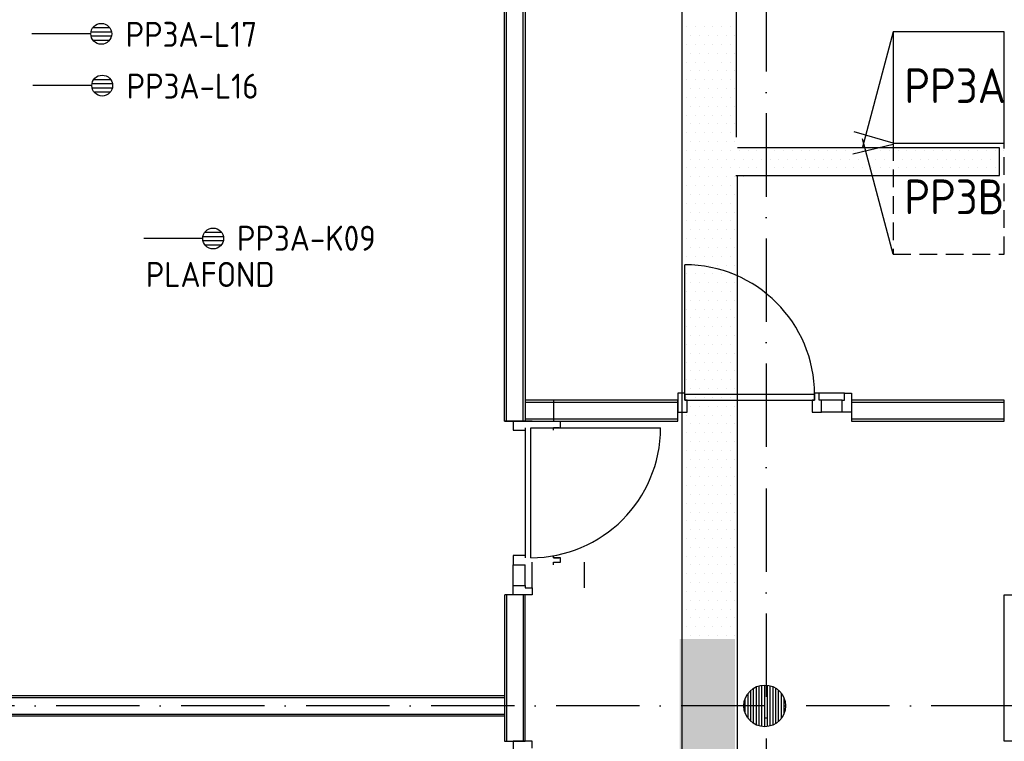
# Model space of a CAD drawing. Header units: millimetres. Extents: x 84333 to 240712, y -2244 to 84291.
# Tile 13 of 74: x 109353 to 116443, y 66521 to 71714. Entities that reach past the tile are written whole.
import ezdxf
from ezdxf.enums import TextEntityAlignment as Align

# ---------------------------------------------------------------- set-up
doc = ezdxf.new("R2010")
doc.units = ezdxf.units.MM
doc.header["$LTSCALE"] = 100
doc.linetypes.add('DASHDOT', pattern=[9, 6, -1.5, 0, -1.5])
doc.linetypes.add('HIDDEN', pattern=[9.525, 6.35, -3.175])
doc.layers.get('0').update_dxf_attribs({"linetype": 'CONTINUOUS'})
for name, color, linetype in [('AFDELING', 4, 'CONTINUOUS'), ('AL$7----_STRAMIEN', 1, 'DASHDOT'), ('AL22----_BINNENWAND', 7, 'CONTINUOUS'), ('AL28----_KONSTRUKTIE', 3, 'CONTINUOUS'), ('AL32----_BINNENKOZ', 7, 'CONTINUOUS'), ('AL32----_DRAAIRICHTING', 1, 'CONTINUOUS'), ('ALXAA---_GEWBETON', 12, 'CONTINUOUS'), ('EB6441--_ATTRIB', 2, 'CONTINUOUS'), ('EL6441--_DATACOM', 3, 'CONTINUOUS'), ('KABELGGOOT1', 8, 'CONTINUOUS'), ('LIJN035', 50, 'CONTINUOUS'), ('TEKST25', 10, 'CONTINUOUS')]:
    doc.layers.add(name, color=color, linetype=linetype)
doc.styles.add('1_8', font='ISO', dxfattribs={"height": 1.8})
doc.styles.get("Standard").update_dxf_attribs({"font": 'iso.shx'})
doc.styles.add('TECHNIC', font='technic_.ttf')

# ---------------------------------------------------------------- blocks, each defined once
blk = doc.blocks.new('ES4X2')
for p, q in [((-0.45, 1.4), (-0.45, 2.6)), ((-0.15, 1.265), (-0.15, 2.735)), ((0.15, 1.265), (0.15, 2.735)), ((0.45, 1.4), (0.45, 2.6)), ((0, 1.25), (0, -3))]:
    blk.add_line(p, q)
blk.add_circle((0, 2), 0.75)
at = {"style": '1_8', "flags": 8}
for tag, p in [('NUMMER', (1.25, 3.5)), ('CODE', (-1.25, 3.5))]:
    blk.add_attdef(tag, text='', height=1.8, rotation=90, dxfattribs=at).set_placement(p, align=Align.MIDDLE_LEFT)
blk.add_attdef('M_CODE', text='', height=1.8, dxfattribs=at).set_placement((0, 0), align=Align.MIDDLE_CENTER)
blk = doc.blocks.new('A$C13e6995e')
at = {"layer": 'KABELGGOOT1'}
h = blk.add_hatch(dxfattribs=at)
h.set_pattern_fill('DOTS', color=256, scale=40, style=0)
h.set_pattern_definition([(8e-14, (40890.88, 199192.7), (31.75, 63.5), [0, -63.5])])
h.paths.add_polyline_path([(30171.2, 69502), (29771.2, 69502), (29771.2, 65635.6), (30171.2, 65635.6)])
h.paths.add_polyline_path([(30171.2, 65635.6), (29771.2, 65635.6), (29771.2, 61887.2), (30171.2, 61887.2)])
at = {"layer": 'AL$7----_STRAMIEN', "color": 1}
for p, q in [((30395.2, 79585.2), (30395.2, 41987.8)), ((46584.9, 69020), (9657.4, 69020))]:
    blk.add_line(p, q, dxfattribs=at)
at = {"layer": 'AL22----_BINNENWAND', "color": 8}
for p, q in [((28509.9, 71070), (28509.9, 77680)), ((28659.9, 77680), (28659.9, 71070)), ((29759.4, 71220), (28659.9, 71220)), ((28863.8, 71220), (28863.8, 71070)), ((29759.4, 71070), (29759.4, 71220)), ((32109.9, 71220), (31010.4, 71220)), ((31010.4, 71220), (31010.4, 71070)), ((32109.9, 71070), (32109.9, 71220)), ((28659.9, 71070), (28509.9, 71070)), ((28509.9, 71070), (28659.9, 71070)), ((28659.9, 71070), (29759.4, 71070)), ((31010.4, 71070), (32109.9, 71070)), ((28509.9, 69819), (28509.9, 68764.8)), ((28659.9, 68764.8), (28659.9, 69819)), ((32109.9, 68764.8), (32109.9, 69819)), ((32109.9, 69819), (32259.9, 69819)), ((15278, 69095), (28509.9, 69095)), ((28509.9, 69053.5), (28509.9, 68903.5)), ((28509.9, 68945), (15278, 68945)), ((28509.9, 68764.8), (28659.9, 68764.8)), ((32259.9, 68764.8), (32109.9, 68764.8))]:
    blk.add_line(p, q, dxfattribs=at)
at = {"layer": 'AL22----_BINNENWAND', "color": 8, "linetype": 'Continuous'}
for p, q in [((28524.9, 71070), (28524.9, 77680)), ((28644.9, 71070), (28644.9, 77680)), ((28659.9, 71205), (29759.4, 71205)), ((31010.4, 71205), (32109.9, 71205)), ((28659.9, 71085), (29759.4, 71085)), ((31010.4, 71085), (32109.9, 71085)), ((28524.9, 69819), (28524.9, 68764.8)), ((28644.9, 69819), (28644.9, 68764.8)), ((15278, 69080), (28509.9, 69080)), ((15278, 68960), (28509.9, 68960))]:
    blk.add_line(p, q, dxfattribs=at)
at = {"layer": 'AL28----_KONSTRUKTIE', "color": 8}
blk.add_circle((30384.9, 69020), 150, dxfattribs=at)
at = {"layer": 'AL32----_BINNENKOZ', "color": 8}
for p, q in [((29809.4, 71271.5), (29759.4, 71271.5)), ((29759.4, 71271.5), (29759.4, 71132.5)), ((29809.4, 71220.5), (29809.4, 71271.5)), ((30743.4, 71260.5), (29809.4, 71260.5)), ((29809.4, 71260.5), (29809.4, 71220.5)), ((30776.4, 71271.5), (30743.4, 71271.5)), ((30743.4, 71271.5), (30743.4, 71220.5)), ((30776.4, 71271.5), (30743.4, 71271.5)), ((30743.4, 71220.5), (30743.4, 71260.5)), ((30960.4, 71271.5), (30776.4, 71271.5)), ((30776.4, 71220.5), (30776.4, 71271.5)), ((30960.4, 71220.5), (30960.4, 71271.5)), ((30960.4, 71271.5), (31010.4, 71271.5)), ((31010.4, 71271.5), (31010.4, 71132.5)), ((29826.4, 71220.5), (29809.4, 71220.5)), ((29809.4, 71220.5), (30743.4, 71220.5)), ((29826.4, 71132.5), (29826.4, 71220.5)), ((30743.4, 71220.5), (30726.4, 71220.5)), ((30726.4, 71220.5), (30726.4, 71132.5)), ((30793.4, 71220.5), (30776.4, 71220.5)), ((30943.4, 71220.5), (30793.4, 71220.5)), ((30793.4, 71132.5), (30793.4, 71220.5)), ((30943.4, 71220.5), (30960.4, 71220.5)), ((30943.4, 71132.5), (30943.4, 71220.5)), ((29759.4, 71132.5), (29826.4, 71132.5)), ((30726.4, 71132.5), (30793.4, 71132.5)), ((30943.4, 71132.5), (30793.4, 71132.5)), ((31010.4, 71132.5), (30943.4, 71132.5)), ((28572.4, 71070), (28572.4, 71003)), ((28711.4, 71070), (28572.4, 71070)), ((28915.3, 71020), (28915.3, 71070)), ((28572.4, 71003), (28660.4, 71003)), ((28660.4, 71020), (28660.4, 70086)), ((28700.4, 70086), (28700.4, 71020)), ((28904.3, 71020), (28864.3, 71020)), ((28864.3, 71020), (28915.3, 71020)), ((28864.3, 71003), (28864.3, 71020)), ((28572.4, 70103), (28572.4, 70036)), ((28660.4, 70103), (28572.4, 70103)), ((28711.4, 69869), (28711.4, 70053)), ((28864.3, 70086), (28864.3, 70103)), ((28864.3, 70086), (28904.3, 70086)), ((28915.3, 70086), (28864.3, 70086)), ((28864.3, 70053), (28915.3, 70053)), ((28864.3, 70036), (28864.3, 70053)), ((28915.3, 70053), (28915.3, 70086)), ((28915.3, 70053), (28915.3, 70086)), ((29086.4, 69869), (29086.4, 70053)), ((28572.4, 69886), (28572.4, 70036)), ((28572.4, 70036), (28660.4, 70036)), ((28660.4, 69886), (28660.4, 70036)), ((28572.4, 69886), (28660.4, 69886)), ((28572.4, 69819), (28572.4, 69886)), ((28660.4, 69886), (28660.4, 69869)), ((28660.4, 69869), (28711.4, 69869)), ((28711.4, 69869), (28711.4, 69819)), ((28711.4, 69819), (28513.1, 69819)), ((28711.4, 68764.8), (28572.4, 68764.8)), ((28572.4, 68764.8), (28572.4, 68697.8)), ((28711.4, 68714.8), (28711.4, 68764.8))]:
    blk.add_line(p, q, dxfattribs=at)
at = {"layer": 'AL32----_DRAAIRICHTING', "color": 8}
for p, q in [((29809.4, 71260.5), (29809.4, 72194.5)), ((28700.4, 71020), (29634.4, 71020))]:
    blk.add_line(p, q, dxfattribs=at)
for centre, start, end in [((29809.4, 71260.5), 0, 90), ((28700.4, 71020), 270, 0)]:
    blk.add_arc(centre, 934, start, end, dxfattribs=at)
at = {"layer": 'ALXAA---_GEWBETON', "color": 8}
for p, q in [((30284.9, 68908.2), (30284.9, 69131.8)), ((30304.9, 68893.1), (30304.9, 69146.9)), ((30324.9, 68882.6), (30324.9, 69157.5)), ((30344.9, 68875.5), (30344.9, 69164.6)), ((30364.9, 68871.4), (30364.9, 69168.7)), ((30384.9, 68870), (30384.9, 69170)), ((30404.9, 68871.4), (30404.9, 69168.7)), ((30424.9, 68875.5), (30424.9, 69164.6)), ((30444.9, 68882.6), (30444.9, 69157.5)), ((30464.9, 68893.1), (30464.9, 69146.9)), ((30484.9, 68908.2), (30484.9, 69131.8)), ((30244.9, 68966.2), (30244.9, 69073.9)), ((30264.9, 68930), (30264.9, 69110)), ((30504.9, 68930), (30504.9, 69110)), ((30524.9, 68966.2), (30524.9, 69073.9))]:
    blk.add_line(p, q, dxfattribs=at)
at = {"layer": 'KABELGGOOT1'}
for p, q in [((29788.1, 77648.1, 3650), (29788.1, 44907.7, 3650)), ((30181.6, 73111.9, 3650), (30181.6, 77648.1, 3650)), ((29820.6, 73907.2), (29820.6, 73907.2)), ((29884.1, 73907.2), (29884.1, 73907.2)), ((29947.6, 73907.2), (29947.6, 73907.2)), ((30011.1, 73907.2), (30011.1, 73907.2)), ((30074.6, 73907.2), (30074.6, 73907.2)), ((30138.1, 73907.2), (30138.1, 73907.2)), ((29788.8, 73843.7), (29788.8, 73843.7)), ((29852.3, 73843.7), (29852.3, 73843.7)), ((29915.8, 73843.7), (29915.8, 73843.7)), ((29979.3, 73843.7), (29979.3, 73843.7)), ((30042.8, 73843.7), (30042.8, 73843.7)), ((30106.3, 73843.7), (30106.3, 73843.7)), ((30169.8, 73843.7), (30169.8, 73843.7)), ((29820.6, 73780.2), (29820.6, 73780.2)), ((29884.1, 73780.2), (29884.1, 73780.2)), ((29947.6, 73780.2), (29947.6, 73780.2)), ((30011.1, 73780.2), (30011.1, 73780.2)), ((30074.6, 73780.2), (30074.6, 73780.2)), ((30138.1, 73780.2), (30138.1, 73780.2)), ((29788.8, 73716.7), (29788.8, 73716.7)), ((29852.3, 73716.7), (29852.3, 73716.7)), ((29915.8, 73716.7), (29915.8, 73716.7)), ((29979.3, 73716.7), (29979.3, 73716.7)), ((30042.8, 73716.7), (30042.8, 73716.7)), ((30106.3, 73716.7), (30106.3, 73716.7)), ((30169.8, 73716.7), (30169.8, 73716.7)), ((29820.6, 73653.2), (29820.6, 73653.2)), ((29884.1, 73653.2), (29884.1, 73653.2)), ((29947.6, 73653.2), (29947.6, 73653.2)), ((30074.6, 73653.2), (30074.6, 73653.2)), ((30138.1, 73653.2), (30138.1, 73653.2)), ((29788.8, 73589.7), (29788.8, 73589.7)), ((29820.6, 73526.2), (29820.6, 73526.2)), ((29852.3, 73589.7), (29852.3, 73589.7)), ((29884.1, 73526.2), (29884.1, 73526.2)), ((29915.8, 73589.7), (29915.8, 73589.7)), ((29947.6, 73526.2), (29947.6, 73526.2)), ((29979.3, 73589.7), (29979.3, 73589.7)), ((30011.1, 73526.2), (30011.1, 73526.2)), ((30042.8, 73589.7), (30042.8, 73589.7)), ((30074.6, 73526.2), (30074.6, 73526.2)), ((30106.3, 73589.7), (30106.3, 73589.7)), ((30138.1, 73526.2), (30138.1, 73526.2)), ((30169.8, 73589.7), (30169.8, 73589.7)), ((29788.8, 73462.7), (29788.8, 73462.7)), ((29852.3, 73462.7), (29852.3, 73462.7)), ((29915.8, 73462.7), (29915.8, 73462.7)), ((29979.3, 73462.7), (29979.3, 73462.7)), ((30042.8, 73462.7), (30042.8, 73462.7)), ((30106.3, 73462.7), (30106.3, 73462.7)), ((30169.8, 73462.7), (30169.8, 73462.7)), ((29820.6, 73399.2), (29820.6, 73399.2)), ((29884.1, 73399.2), (29884.1, 73399.2)), ((29947.6, 73399.2), (29947.6, 73399.2)), ((30011.1, 73399.2), (30011.1, 73399.2)), ((30074.6, 73399.2), (30074.6, 73399.2)), ((30138.1, 73399.2), (30138.1, 73399.2)), ((29788.8, 73335.7), (29788.8, 73335.7)), ((29852.3, 73335.7), (29852.3, 73335.7)), ((29915.8, 73335.7), (29915.8, 73335.7)), ((29979.3, 73335.7), (29979.3, 73335.7)), ((30042.8, 73335.7), (30042.8, 73335.7)), ((30106.3, 73335.7), (30106.3, 73335.7)), ((30169.8, 73335.7), (30169.8, 73335.7)), ((29820.6, 73272.2), (29820.6, 73272.2)), ((29884.1, 73272.2), (29884.1, 73272.2)), ((29947.6, 73272.2), (29947.6, 73272.2)), ((30011.1, 73272.2), (30011.1, 73272.2)), ((30074.6, 73272.2), (30074.6, 73272.2)), ((30138.1, 73272.2), (30138.1, 73272.2)), ((29788.8, 73208.7), (29788.8, 73208.7)), ((29852.3, 73208.7), (29852.3, 73208.7)), ((29915.8, 73208.7), (29915.8, 73208.7)), ((29979.3, 73208.7), (29979.3, 73208.7)), ((30042.8, 73208.7), (30042.8, 73208.7)), ((30106.3, 73208.7), (30106.3, 73208.7)), ((30169.8, 73208.7), (30169.8, 73208.7)), ((29820.6, 73145.2), (29820.6, 73145.2)), ((29884.1, 73145.2), (29884.1, 73145.2)), ((29947.6, 73145.2), (29947.6, 73145.2)), ((30011.1, 73145.2), (30011.1, 73145.2)), ((30074.6, 73145.2), (30074.6, 73145.2)), ((30138.1, 73145.2), (30138.1, 73145.2)), ((29788.8, 73081.7), (29788.8, 73081.7)), ((29852.3, 73081.7), (29852.3, 73081.7)), ((29915.8, 73081.7), (29915.8, 73081.7)), ((29979.3, 73081.7), (29979.3, 73081.7)), ((30042.8, 73081.7), (30042.8, 73081.7)), ((30106.3, 73081.7), (30106.3, 73081.7)), ((30169.8, 73081.7), (30169.8, 73081.7)), ((32074.6, 73036.9, 3650), (30188.6, 73036.9, 3650)), ((32074.6, 72836.9, 3650), (32074.6, 73036.9, 3650)), ((29820.6, 73018.2), (29820.6, 73018.2)), ((29884.1, 73018.2), (29884.1, 73018.2)), ((29947.6, 73018.2), (29947.6, 73018.2)), ((30011.1, 73018.2), (30011.1, 73018.2)), ((30074.6, 73018.2), (30074.6, 73018.2)), ((30138.1, 73018.2), (30138.1, 73018.2)), ((30201.6, 73018.2), (30201.6, 73018.2)), ((30265.1, 73018.2), (30265.1, 73018.2)), ((30328.6, 73018.2), (30328.6, 73018.2)), ((30392.1, 73018.2), (30392.1, 73018.2)), ((30455.6, 73018.2), (30455.6, 73018.2)), ((30519.1, 73018.2), (30519.1, 73018.2)), ((30582.6, 73018.2), (30582.6, 73018.2)), ((30646.1, 73018.2), (30646.1, 73018.2)), ((30709.6, 73018.2), (30709.6, 73018.2)), ((30773.1, 73018.2), (30773.1, 73018.2)), ((30836.6, 73018.2), (30836.6, 73018.2)), ((30900.1, 73018.2), (30900.1, 73018.2)), ((30963.6, 73018.2), (30963.6, 73018.2)), ((31027.1, 73018.2), (31027.1, 73018.2)), ((31090.6, 73018.2), (31090.6, 73018.2)), ((31154.1, 73018.2), (31154.1, 73018.2)), ((31217.6, 73018.2), (31217.6, 73018.2)), ((31281.1, 73018.2), (31281.1, 73018.2)), ((31344.6, 73018.2), (31344.6, 73018.2)), ((31408.1, 73018.2), (31408.1, 73018.2)), ((31471.6, 73018.2), (31471.6, 73018.2)), ((31535.1, 73018.2), (31535.1, 73018.2)), ((31598.6, 73018.2), (31598.6, 73018.2)), ((31662.1, 73018.2), (31662.1, 73018.2)), ((31725.6, 73018.2), (31725.6, 73018.2)), ((31789.1, 73018.2), (31789.1, 73018.2)), ((31852.6, 73018.2), (31852.6, 73018.2)), ((31916.1, 73018.2), (31916.1, 73018.2)), ((31979.6, 73018.2), (31979.6, 73018.2)), ((32043.1, 73018.2), (32043.1, 73018.2)), ((32106.6, 73018.2), (32106.6, 73018.2)), ((29788.8, 72954.7), (29788.8, 72954.7)), ((29820.6, 72891.2), (29820.6, 72891.2)), ((29852.3, 72954.7), (29852.3, 72954.7)), ((29884.1, 72891.2), (29884.1, 72891.2)), ((29915.8, 72954.7), (29915.8, 72954.7)), ((29947.6, 72891.2), (29947.6, 72891.2)), ((29979.3, 72954.7), (29979.3, 72954.7)), ((30011.1, 72891.2), (30011.1, 72891.2)), ((30042.8, 72954.7), (30042.8, 72954.7)), ((30074.6, 72891.2), (30074.6, 72891.2)), ((30106.3, 72954.7), (30106.3, 72954.7)), ((30138.1, 72891.2), (30138.1, 72891.2)), ((30169.8, 72954.7), (30169.8, 72954.7)), ((30201.6, 72891.2), (30201.6, 72891.2)), ((30233.3, 72954.7), (30233.3, 72954.7)), ((30265.1, 72891.2), (30265.1, 72891.2)), ((30296.8, 72954.7), (30296.8, 72954.7)), ((30328.6, 72891.2), (30328.6, 72891.2)), ((30360.3, 72954.7), (30360.3, 72954.7)), ((30392.1, 72891.2), (30392.1, 72891.2)), ((30423.8, 72954.7), (30423.8, 72954.7)), ((30455.6, 72891.2), (30455.6, 72891.2)), ((30487.3, 72954.7), (30487.3, 72954.7)), ((30519.1, 72891.2), (30519.1, 72891.2)), ((30550.8, 72954.7), (30550.8, 72954.7)), ((30582.6, 72891.2), (30582.6, 72891.2)), ((30614.3, 72954.7), (30614.3, 72954.7)), ((30646.1, 72891.2), (30646.1, 72891.2)), ((30677.8, 72954.7), (30677.8, 72954.7)), ((30709.6, 72891.2), (30709.6, 72891.2)), ((30741.3, 72954.7), (30741.3, 72954.7)), ((30773.1, 72891.2), (30773.1, 72891.2)), ((30804.8, 72954.7), (30804.8, 72954.7)), ((30836.6, 72891.2), (30836.6, 72891.2)), ((30868.3, 72954.7), (30868.3, 72954.7)), ((30900.1, 72891.2), (30900.1, 72891.2)), ((30931.8, 72954.7), (30931.8, 72954.7)), ((30963.6, 72891.2), (30963.6, 72891.2)), ((30995.3, 72954.7), (30995.3, 72954.7)), ((31027.1, 72891.2), (31027.1, 72891.2)), ((31058.8, 72954.7), (31058.8, 72954.7)), ((31090.6, 72891.2), (31090.6, 72891.2)), ((31122.3, 72954.7), (31122.3, 72954.7)), ((31154.1, 72891.2), (31154.1, 72891.2)), ((31185.8, 72954.7), (31185.8, 72954.7)), ((31217.6, 72891.2), (31217.6, 72891.2)), ((31249.3, 72954.7), (31249.3, 72954.7)), ((31281.1, 72891.2), (31281.1, 72891.2)), ((31312.8, 72954.7), (31312.8, 72954.7)), ((31344.6, 72891.2), (31344.6, 72891.2)), ((31376.3, 72954.7), (31376.3, 72954.7)), ((31408.1, 72891.2), (31408.1, 72891.2)), ((31439.8, 72954.7), (31439.8, 72954.7)), ((31471.6, 72891.2), (31471.6, 72891.2)), ((31503.3, 72954.7), (31503.3, 72954.7)), ((31535.1, 72891.2), (31535.1, 72891.2)), ((31566.8, 72954.7), (31566.8, 72954.7)), ((31598.6, 72891.2), (31598.6, 72891.2)), ((31630.3, 72954.7), (31630.3, 72954.7)), ((31662.1, 72891.2), (31662.1, 72891.2)), ((31693.8, 72954.7), (31693.8, 72954.7)), ((31725.6, 72891.2), (31725.6, 72891.2)), ((31757.3, 72954.7), (31757.3, 72954.7)), ((31789.1, 72891.2), (31789.1, 72891.2)), ((31820.8, 72954.7), (31820.8, 72954.7)), ((31852.6, 72891.2), (31852.6, 72891.2)), ((31884.3, 72954.7), (31884.3, 72954.7)), ((31916.1, 72891.2), (31916.1, 72891.2)), ((31947.8, 72954.7), (31947.8, 72954.7)), ((31979.6, 72891.2), (31979.6, 72891.2)), ((32011.3, 72954.7), (32011.3, 72954.7)), ((32043.1, 72891.2), (32043.1, 72891.2)), ((32074.8, 72954.7), (32074.8, 72954.7)), ((32106.6, 72891.2), (32106.6, 72891.2)), ((29788.8, 72827.7), (29788.8, 72827.7)), ((29852.3, 72827.7), (29852.3, 72827.7)), ((29915.8, 72827.7), (29915.8, 72827.7)), ((29979.3, 72827.7), (29979.3, 72827.7)), ((30042.8, 72827.7), (30042.8, 72827.7)), ((30106.3, 72827.7), (30106.3, 72827.7)), ((30169.8, 72827.7), (30169.8, 72827.7)), ((30176.6, 72836.9, 3650), (32074.6, 72836.9, 3650)), ((30188.1, 44911, 3650), (30188.1, 72837.5, 3650)), ((30233.3, 72827.7), (30233.3, 72827.7)), ((29820.6, 72764.2), (29820.6, 72764.2)), ((29884.1, 72764.2), (29884.1, 72764.2)), ((29947.6, 72764.2), (29947.6, 72764.2)), ((30011.1, 72764.2), (30011.1, 72764.2)), ((30074.6, 72764.2), (30074.6, 72764.2)), ((30138.1, 72764.2), (30138.1, 72764.2)), ((29788.8, 72700.7), (29788.8, 72700.7)), ((29852.3, 72700.7), (29852.3, 72700.7)), ((29915.8, 72700.7), (29915.8, 72700.7)), ((29979.3, 72700.7), (29979.3, 72700.7)), ((30042.8, 72700.7), (30042.8, 72700.7)), ((30106.3, 72700.7), (30106.3, 72700.7)), ((30169.8, 72700.7), (30169.8, 72700.7)), ((29820.6, 72637.2), (29820.6, 72637.2)), ((29884.1, 72637.2), (29884.1, 72637.2)), ((29947.6, 72637.2), (29947.6, 72637.2)), ((30011.1, 72637.2), (30011.1, 72637.2)), ((30074.6, 72637.2), (30074.6, 72637.2)), ((30138.1, 72637.2), (30138.1, 72637.2)), ((29788.8, 72573.7), (29788.8, 72573.7)), ((29852.3, 72573.7), (29852.3, 72573.7)), ((29915.8, 72573.7), (29915.8, 72573.7)), ((29979.3, 72573.7), (29979.3, 72573.7)), ((30042.8, 72573.7), (30042.8, 72573.7)), ((30106.3, 72573.7), (30106.3, 72573.7)), ((30169.8, 72573.7), (30169.8, 72573.7)), ((29820.6, 72510.2), (29820.6, 72510.2)), ((29884.1, 72510.2), (29884.1, 72510.2)), ((29947.6, 72510.2), (29947.6, 72510.2)), ((30011.1, 72510.2), (30011.1, 72510.2)), ((30074.6, 72510.2), (30074.6, 72510.2)), ((30138.1, 72510.2), (30138.1, 72510.2)), ((29788.8, 72446.7), (29788.8, 72446.7)), ((29852.3, 72446.7), (29852.3, 72446.7)), ((29915.8, 72446.7), (29915.8, 72446.7)), ((29979.3, 72446.7), (29979.3, 72446.7)), ((30042.8, 72446.7), (30042.8, 72446.7)), ((30106.3, 72446.7), (30106.3, 72446.7)), ((30169.8, 72446.7), (30169.8, 72446.7)), ((29788.8, 72319.7), (29788.8, 72319.7)), ((29820.6, 72383.2), (29820.6, 72383.2)), ((29852.3, 72319.7), (29852.3, 72319.7)), ((29884.1, 72383.2), (29884.1, 72383.2)), ((29915.8, 72319.7), (29915.8, 72319.7)), ((29947.6, 72383.2), (29947.6, 72383.2)), ((29979.3, 72319.7), (29979.3, 72319.7)), ((30011.1, 72383.2), (30011.1, 72383.2)), ((30042.8, 72319.7), (30042.8, 72319.7)), ((30074.6, 72383.2), (30074.6, 72383.2)), ((30106.3, 72319.7), (30106.3, 72319.7)), ((30138.1, 72383.2), (30138.1, 72383.2)), ((30169.8, 72319.7), (30169.8, 72319.7)), ((29820.6, 72256.2), (29820.6, 72256.2)), ((29884.1, 72256.2), (29884.1, 72256.2)), ((29947.6, 72256.2), (29947.6, 72256.2)), ((30011.1, 72256.2), (30011.1, 72256.2)), ((30074.6, 72256.2), (30074.6, 72256.2)), ((30138.1, 72256.2), (30138.1, 72256.2)), ((29788.8, 72192.7), (29788.8, 72192.7)), ((29852.3, 72192.7), (29852.3, 72192.7)), ((29915.8, 72192.7), (29915.8, 72192.7)), ((29979.3, 72192.7), (29979.3, 72192.7)), ((30042.8, 72192.7), (30042.8, 72192.7)), ((30106.3, 72192.7), (30106.3, 72192.7)), ((30169.8, 72192.7), (30169.8, 72192.7)), ((29820.6, 72129.2), (29820.6, 72129.2)), ((29884.1, 72129.2), (29884.1, 72129.2)), ((29947.6, 72129.2), (29947.6, 72129.2)), ((30011.1, 72129.2), (30011.1, 72129.2)), ((30074.6, 72129.2), (30074.6, 72129.2)), ((30138.1, 72129.2), (30138.1, 72129.2)), ((29788.8, 72065.7), (29788.8, 72065.7)), ((29852.3, 72065.7), (29852.3, 72065.7)), ((29915.8, 72065.7), (29915.8, 72065.7)), ((29979.3, 72065.7), (29979.3, 72065.7)), ((30042.8, 72065.7), (30042.8, 72065.7)), ((30106.3, 72065.7), (30106.3, 72065.7)), ((30169.8, 72065.7), (30169.8, 72065.7)), ((29820.6, 72002.2), (29820.6, 72002.2)), ((29884.1, 72002.2), (29884.1, 72002.2)), ((29947.6, 72002.2), (29947.6, 72002.2)), ((30011.1, 72002.2), (30011.1, 72002.2)), ((30074.6, 72002.2), (30074.6, 72002.2)), ((30138.1, 72002.2), (30138.1, 72002.2)), ((29788.8, 71938.7), (29788.8, 71938.7)), ((29852.3, 71938.7), (29852.3, 71938.7)), ((29915.8, 71938.7), (29915.8, 71938.7)), ((29979.3, 71938.7), (29979.3, 71938.7)), ((30042.8, 71938.7), (30042.8, 71938.7)), ((30106.3, 71938.7), (30106.3, 71938.7)), ((30169.8, 71938.7), (30169.8, 71938.7)), ((29820.6, 71875.2), (29820.6, 71875.2)), ((29884.1, 71875.2), (29884.1, 71875.2)), ((29947.6, 71875.2), (29947.6, 71875.2)), ((30011.1, 71875.2), (30011.1, 71875.2)), ((30074.6, 71875.2), (30074.6, 71875.2)), ((30138.1, 71875.2), (30138.1, 71875.2)), ((29788.8, 71811.7), (29788.8, 71811.7)), ((29852.3, 71811.7), (29852.3, 71811.7)), ((29915.8, 71811.7), (29915.8, 71811.7)), ((29979.3, 71811.7), (29979.3, 71811.7)), ((30042.8, 71811.7), (30042.8, 71811.7)), ((30106.3, 71811.7), (30106.3, 71811.7)), ((30169.8, 71811.7), (30169.8, 71811.7)), ((29788.8, 71684.7), (29788.8, 71684.7)), ((29820.6, 71748.2), (29820.6, 71748.2)), ((29852.3, 71684.7), (29852.3, 71684.7)), ((29884.1, 71748.2), (29884.1, 71748.2)), ((29915.8, 71684.7), (29915.8, 71684.7)), ((29947.6, 71748.2), (29947.6, 71748.2)), ((29979.3, 71684.7), (29979.3, 71684.7)), ((30011.1, 71748.2), (30011.1, 71748.2)), ((30042.8, 71684.7), (30042.8, 71684.7)), ((30074.6, 71748.2), (30074.6, 71748.2)), ((30106.3, 71684.7), (30106.3, 71684.7)), ((30138.1, 71748.2), (30138.1, 71748.2)), ((30169.8, 71684.7), (30169.8, 71684.7)), ((29820.6, 71621.2), (29820.6, 71621.2)), ((29884.1, 71621.2), (29884.1, 71621.2)), ((29947.6, 71621.2), (29947.6, 71621.2)), ((30011.1, 71621.2), (30011.1, 71621.2)), ((30074.6, 71621.2), (30074.6, 71621.2)), ((30138.1, 71621.2), (30138.1, 71621.2)), ((29788.8, 71557.7), (29788.8, 71557.7)), ((29852.3, 71557.7), (29852.3, 71557.7)), ((29915.8, 71557.7), (29915.8, 71557.7)), ((29979.3, 71557.7), (29979.3, 71557.7)), ((30042.8, 71557.7), (30042.8, 71557.7)), ((30106.3, 71557.7), (30106.3, 71557.7)), ((30169.8, 71557.7), (30169.8, 71557.7)), ((29820.6, 71494.2), (29820.6, 71494.2)), ((29884.1, 71494.2), (29884.1, 71494.2)), ((29947.6, 71494.2), (29947.6, 71494.2)), ((30011.1, 71494.2), (30011.1, 71494.2)), ((30074.6, 71494.2), (30074.6, 71494.2)), ((30138.1, 71494.2), (30138.1, 71494.2)), ((29788.8, 71430.7), (29788.8, 71430.7)), ((29852.3, 71430.7), (29852.3, 71430.7)), ((29915.8, 71430.7), (29915.8, 71430.7)), ((29979.3, 71430.7), (29979.3, 71430.7)), ((30042.8, 71430.7), (30042.8, 71430.7)), ((30106.3, 71430.7), (30106.3, 71430.7)), ((30169.8, 71430.7), (30169.8, 71430.7)), ((29820.6, 71367.2), (29820.6, 71367.2)), ((29884.1, 71367.2), (29884.1, 71367.2)), ((29947.6, 71367.2), (29947.6, 71367.2)), ((30011.1, 71367.2), (30011.1, 71367.2)), ((30074.6, 71367.2), (30074.6, 71367.2)), ((30138.1, 71367.2), (30138.1, 71367.2)), ((29788.8, 71303.7), (29788.8, 71303.7)), ((29852.3, 71303.7), (29852.3, 71303.7)), ((29915.8, 71303.7), (29915.8, 71303.7)), ((29979.3, 71303.7), (29979.3, 71303.7)), ((30042.8, 71303.7), (30042.8, 71303.7)), ((30106.3, 71303.7), (30106.3, 71303.7)), ((30169.8, 71303.7), (30169.8, 71303.7)), ((29820.6, 71240.2), (29820.6, 71240.2)), ((29884.1, 71240.2), (29884.1, 71240.2)), ((29947.6, 71240.2), (29947.6, 71240.2)), ((30011.1, 71240.2), (30011.1, 71240.2)), ((30074.6, 71240.2), (30074.6, 71240.2)), ((30138.1, 71240.2), (30138.1, 71240.2)), ((29788.8, 71176.7), (29788.8, 71176.7)), ((29820.6, 71113.2), (29820.6, 71113.2)), ((29852.3, 71176.7), (29852.3, 71176.7)), ((29884.1, 71113.2), (29884.1, 71113.2)), ((29915.8, 71176.7), (29915.8, 71176.7)), ((29947.6, 71113.2), (29947.6, 71113.2)), ((29979.3, 71176.7), (29979.3, 71176.7)), ((30011.1, 71113.2), (30011.1, 71113.2)), ((30042.8, 71176.7), (30042.8, 71176.7)), ((30074.6, 71113.2), (30074.6, 71113.2)), ((30106.3, 71176.7), (30106.3, 71176.7)), ((30138.1, 71113.2), (30138.1, 71113.2)), ((30169.8, 71176.7), (30169.8, 71176.7)), ((29788.8, 71049.7), (29788.8, 71049.7)), ((29852.3, 71049.7), (29852.3, 71049.7)), ((29915.8, 71049.7), (29915.8, 71049.7)), ((29979.3, 71049.7), (29979.3, 71049.7)), ((30042.8, 71049.7), (30042.8, 71049.7)), ((30106.3, 71049.7), (30106.3, 71049.7)), ((30169.8, 71049.7), (30169.8, 71049.7)), ((29820.6, 70986.2), (29820.6, 70986.2)), ((29884.1, 70986.2), (29884.1, 70986.2)), ((29947.6, 70986.2), (29947.6, 70986.2)), ((30011.1, 70986.2), (30011.1, 70986.2)), ((30074.6, 70986.2), (30074.6, 70986.2)), ((30138.1, 70986.2), (30138.1, 70986.2)), ((29788.8, 70922.7), (29788.8, 70922.7)), ((29852.3, 70922.7), (29852.3, 70922.7)), ((29915.8, 70922.7), (29915.8, 70922.7)), ((29979.3, 70922.7), (29979.3, 70922.7)), ((30042.8, 70922.7), (30042.8, 70922.7)), ((30106.3, 70922.7), (30106.3, 70922.7)), ((30169.8, 70922.7), (30169.8, 70922.7)), ((29820.6, 70859.2), (29820.6, 70859.2)), ((29884.1, 70859.2), (29884.1, 70859.2)), ((29947.6, 70859.2), (29947.6, 70859.2)), ((30011.1, 70859.2), (30011.1, 70859.2)), ((30074.6, 70859.2), (30074.6, 70859.2)), ((30138.1, 70859.2), (30138.1, 70859.2)), ((29788.8, 70795.7), (29788.8, 70795.7)), ((29852.3, 70795.7), (29852.3, 70795.7)), ((29915.8, 70795.7), (29915.8, 70795.7)), ((29979.3, 70795.7), (29979.3, 70795.7)), ((30042.8, 70795.7), (30042.8, 70795.7)), ((30106.3, 70795.7), (30106.3, 70795.7)), ((30169.8, 70795.7), (30169.8, 70795.7)), ((29820.6, 70732.2), (29820.6, 70732.2)), ((29884.1, 70732.2), (29884.1, 70732.2)), ((29947.6, 70732.2), (29947.6, 70732.2)), ((30011.1, 70732.2), (30011.1, 70732.2)), ((30074.6, 70732.2), (30074.6, 70732.2)), ((30138.1, 70732.2), (30138.1, 70732.2)), ((29788.8, 70668.7), (29788.8, 70668.7)), ((29852.3, 70668.7), (29852.3, 70668.7)), ((29915.8, 70668.7), (29915.8, 70668.7)), ((29979.3, 70668.7), (29979.3, 70668.7)), ((30042.8, 70668.7), (30042.8, 70668.7)), ((30106.3, 70668.7), (30106.3, 70668.7)), ((30169.8, 70668.7), (30169.8, 70668.7)), ((29820.6, 70605.2), (29820.6, 70605.2)), ((29884.1, 70605.2), (29884.1, 70605.2)), ((29947.6, 70605.2), (29947.6, 70605.2)), ((30011.1, 70605.2), (30011.1, 70605.2)), ((30074.6, 70605.2), (30074.6, 70605.2)), ((30138.1, 70605.2), (30138.1, 70605.2)), ((29788.8, 70541.7), (29788.8, 70541.7)), ((29820.6, 70478.2), (29820.6, 70478.2)), ((29852.3, 70541.7), (29852.3, 70541.7)), ((29884.1, 70478.2), (29884.1, 70478.2)), ((29915.8, 70541.7), (29915.8, 70541.7)), ((29947.6, 70478.2), (29947.6, 70478.2)), ((29979.3, 70541.7), (29979.3, 70541.7)), ((30011.1, 70478.2), (30011.1, 70478.2)), ((30042.8, 70541.7), (30042.8, 70541.7)), ((30074.6, 70478.2), (30074.6, 70478.2)), ((30106.3, 70541.7), (30106.3, 70541.7)), ((30138.1, 70478.2), (30138.1, 70478.2)), ((30169.8, 70541.7), (30169.8, 70541.7)), ((29788.8, 70414.7), (29788.8, 70414.7)), ((29852.3, 70414.7), (29852.3, 70414.7)), ((29915.8, 70414.7), (29915.8, 70414.7)), ((29979.3, 70414.7), (29979.3, 70414.7)), ((30042.8, 70414.7), (30042.8, 70414.7)), ((30106.3, 70414.7), (30106.3, 70414.7)), ((30169.8, 70414.7), (30169.8, 70414.7)), ((29820.6, 70351.2), (29820.6, 70351.2)), ((29884.1, 70351.2), (29884.1, 70351.2)), ((29947.6, 70351.2), (29947.6, 70351.2)), ((30011.1, 70351.2), (30011.1, 70351.2)), ((30074.6, 70351.2), (30074.6, 70351.2)), ((30138.1, 70351.2), (30138.1, 70351.2)), ((29788.8, 70287.7), (29788.8, 70287.7)), ((29852.3, 70287.7), (29852.3, 70287.7)), ((29915.8, 70287.7), (29915.8, 70287.7)), ((29979.3, 70287.7), (29979.3, 70287.7)), ((30042.8, 70287.7), (30042.8, 70287.7)), ((30106.3, 70287.7), (30106.3, 70287.7)), ((30169.8, 70287.7), (30169.8, 70287.7)), ((29820.6, 70224.2), (29820.6, 70224.2)), ((29884.1, 70224.2), (29884.1, 70224.2)), ((29947.6, 70224.2), (29947.6, 70224.2)), ((30011.1, 70224.2), (30011.1, 70224.2)), ((30074.6, 70224.2), (30074.6, 70224.2)), ((30138.1, 70224.2), (30138.1, 70224.2)), ((29788.8, 70160.7), (29788.8, 70160.7)), ((29852.3, 70160.7), (29852.3, 70160.7)), ((29915.8, 70160.7), (29915.8, 70160.7)), ((29979.3, 70160.7), (29979.3, 70160.7)), ((30042.8, 70160.7), (30042.8, 70160.7)), ((30106.3, 70160.7), (30106.3, 70160.7)), ((30169.8, 70160.7), (30169.8, 70160.7)), ((29820.6, 70097.2), (29820.6, 70097.2)), ((29884.1, 70097.2), (29884.1, 70097.2)), ((29947.6, 70097.2), (29947.6, 70097.2)), ((30011.1, 70097.2), (30011.1, 70097.2)), ((30074.6, 70097.2), (30074.6, 70097.2)), ((30138.1, 70097.2), (30138.1, 70097.2)), ((29788.8, 70033.7), (29788.8, 70033.7)), ((29852.3, 70033.7), (29852.3, 70033.7)), ((29915.8, 70033.7), (29915.8, 70033.7)), ((29979.3, 70033.7), (29979.3, 70033.7)), ((30042.8, 70033.7), (30042.8, 70033.7)), ((30106.3, 70033.7), (30106.3, 70033.7)), ((30169.8, 70033.7), (30169.8, 70033.7)), ((29788.8, 69906.7), (29788.8, 69906.7)), ((29820.6, 69970.2), (29820.6, 69970.2)), ((29852.3, 69906.7), (29852.3, 69906.7)), ((29884.1, 69970.2), (29884.1, 69970.2)), ((29915.8, 69906.7), (29915.8, 69906.7)), ((29947.6, 69970.2), (29947.6, 69970.2)), ((29979.3, 69906.7), (29979.3, 69906.7)), ((30011.1, 69970.2), (30011.1, 69970.2)), ((30042.8, 69906.7), (30042.8, 69906.7)), ((30074.6, 69970.2), (30074.6, 69970.2)), ((30106.3, 69906.7), (30106.3, 69906.7)), ((30138.1, 69970.2), (30138.1, 69970.2)), ((30169.8, 69906.7), (30169.8, 69906.7)), ((29820.6, 69843.2), (29820.6, 69843.2)), ((29884.1, 69843.2), (29884.1, 69843.2)), ((29947.6, 69843.2), (29947.6, 69843.2)), ((30011.1, 69843.2), (30011.1, 69843.2)), ((30074.6, 69843.2), (30074.6, 69843.2)), ((30138.1, 69843.2), (30138.1, 69843.2)), ((29788.8, 69779.7), (29788.8, 69779.7)), ((29852.3, 69779.7), (29852.3, 69779.7)), ((29915.8, 69779.7), (29915.8, 69779.7)), ((29979.3, 69779.7), (29979.3, 69779.7)), ((30042.8, 69779.7), (30042.8, 69779.7)), ((30106.3, 69779.7), (30106.3, 69779.7)), ((30169.8, 69779.7), (30169.8, 69779.7)), ((29820.6, 69716.2), (29820.6, 69716.2)), ((29884.1, 69716.2), (29884.1, 69716.2)), ((29947.6, 69716.2), (29947.6, 69716.2)), ((30011.1, 69716.2), (30011.1, 69716.2)), ((30074.6, 69716.2), (30074.6, 69716.2)), ((30138.1, 69716.2), (30138.1, 69716.2)), ((29788.8, 69652.7), (29788.8, 69652.7)), ((29852.3, 69652.7), (29852.3, 69652.7)), ((29915.8, 69652.7), (29915.8, 69652.7)), ((29979.3, 69652.7), (29979.3, 69652.7)), ((30042.8, 69652.7), (30042.8, 69652.7)), ((30106.3, 69652.7), (30106.3, 69652.7)), ((30169.8, 69652.7), (30169.8, 69652.7)), ((29820.6, 69589.2), (29820.6, 69589.2)), ((29884.1, 69589.2), (29884.1, 69589.2)), ((29947.6, 69589.2), (29947.6, 69589.2)), ((30011.1, 69589.2), (30011.1, 69589.2)), ((30074.6, 69589.2), (30074.6, 69589.2)), ((30138.1, 69589.2), (30138.1, 69589.2)), ((29788.8, 69525.7), (29788.8, 69525.7)), ((29852.3, 69525.7), (29852.3, 69525.7)), ((29915.8, 69525.7), (29915.8, 69525.7)), ((29979.3, 69525.7), (29979.3, 69525.7)), ((30042.8, 69525.7), (30042.8, 69525.7)), ((30106.3, 69525.7), (30106.3, 69525.7)), ((30169.8, 69525.7), (30169.8, 69525.7))]:
    blk.add_line(p, q, dxfattribs=at)
at = {"layer": 'AFDELING', "color": 8, "style": 'TECHNIC'}
for p in [(92219.2, 54467.7), (58038, 41625.4), (88107.6, 41443.8)]:
    blk.add_attdef('VIDE', text='', height=500, dxfattribs=at).set_placement(p, align=Align.CENTER)
blk.add_attdef('VIDE', text='', height=500, rotation=90, dxfattribs=at).set_placement((75128.7, 25766.1), align=Align.CENTER)

msp = doc.modelspace()

# ---------------------------------------------------------------- linework, layer by layer
at = {"layer": 'LIJN035', "color": 10}
for p, q in [((115641.9, 71626.1), (115421.9, 70796.1)), ((115641.9, 70826.1), (115361.9, 70906.1)), ((115641.9, 70026.1), (115421.9, 70856.1)), ((115641.9, 70816.1), (115351.9, 70746.1))]:
    msp.add_line(p, q, dxfattribs=at)
at = {"layer": 'LIJN035', "color": 50}
for p, q in [((116441.9, 71626.1), (115641.9, 71626.1)), ((115641.9, 71626.1), (115641.9, 70826.1)), ((116441.9, 70826.1), (116441.9, 71626.1)), ((115641.9, 70826.1), (116441.9, 70826.1))]:
    msp.add_line(p, q, dxfattribs=at)
at = {"layer": 'LIJN035', "color": 50, "linetype": 'HIDDEN', "ltscale": 0.2}
for p, q in [((115641.9, 70826.1), (115641.9, 70026.1)), ((116441.9, 70026.1), (116441.9, 70826.1)), ((115641.9, 70026.1), (116441.9, 70026.1))]:
    msp.add_line(p, q, dxfattribs=at)

# ---------------------------------------------------------------- block references
at = {"layer": 'EL6441--_DATACOM'}
msp.add_blockref('A$C13e6995e', (84333, -2244.2), dxfattribs=at)
ref = msp.add_blockref('ES4X2', (109740.4, 71612.6), dxfattribs=dict(at, xscale=99.99999999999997, yscale=99.99999999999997, zscale=99.99999999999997, rotation=270.0002073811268))
ref.add_attrib('CODE', 'PP3A-L17', dxfattribs={"layer": 'EB6441--_ATTRIB', "color": 1, "height": 180, "rotation": 360, "style": '1_8', "flags": 8}).set_placement((110116, 71608.7), align=Align.MIDDLE_LEFT)
ref = msp.add_blockref('ES4X2', (109747.4, 71240), dxfattribs=dict(at, xscale=99.99999999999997, yscale=99.99999999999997, zscale=99.99999999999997, rotation=270.0002073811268))
ref.add_attrib('CODE', 'PP3A-L16', dxfattribs={"layer": 'EB6441--_ATTRIB', "color": 1, "height": 180, "rotation": 360, "style": '1_8', "flags": 8}).set_placement((110123, 71236), align=Align.MIDDLE_LEFT)
ref = msp.add_blockref('ES4X2', (110546, 70139.7), dxfattribs=dict(at, xscale=100, yscale=100, zscale=100, rotation=270.0002073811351))
ref.add_attrib('CODE', 'PP3A-K09', dxfattribs={"layer": 'EB6441--_ATTRIB', "color": 1, "height": 180, "rotation": 360, "style": '1_8', "flags": 8}).set_placement((110917.6, 70141.3), align=Align.MIDDLE_LEFT)
ref.add_attrib('M_CODE', 'PLAFOND', dxfattribs={"layer": 'EB6441--_ATTRIB', "color": 1, "height": 180, "style": '1_8', "flags": 8}).set_placement((110725.1, 69880.5), align=Align.MIDDLE_CENTER)

# ---------------------------------------------------------------- texts
at = {"layer": 'TEKST25', "color": 2}
for s, p in [('PP3A', (115723.7, 71114.1)), ('PP3B', (115723.7, 70314.1))]:
    msp.add_text(s, height=250, dxfattribs=at).set_placement(p)

doc.saveas('drawing.dxf')
